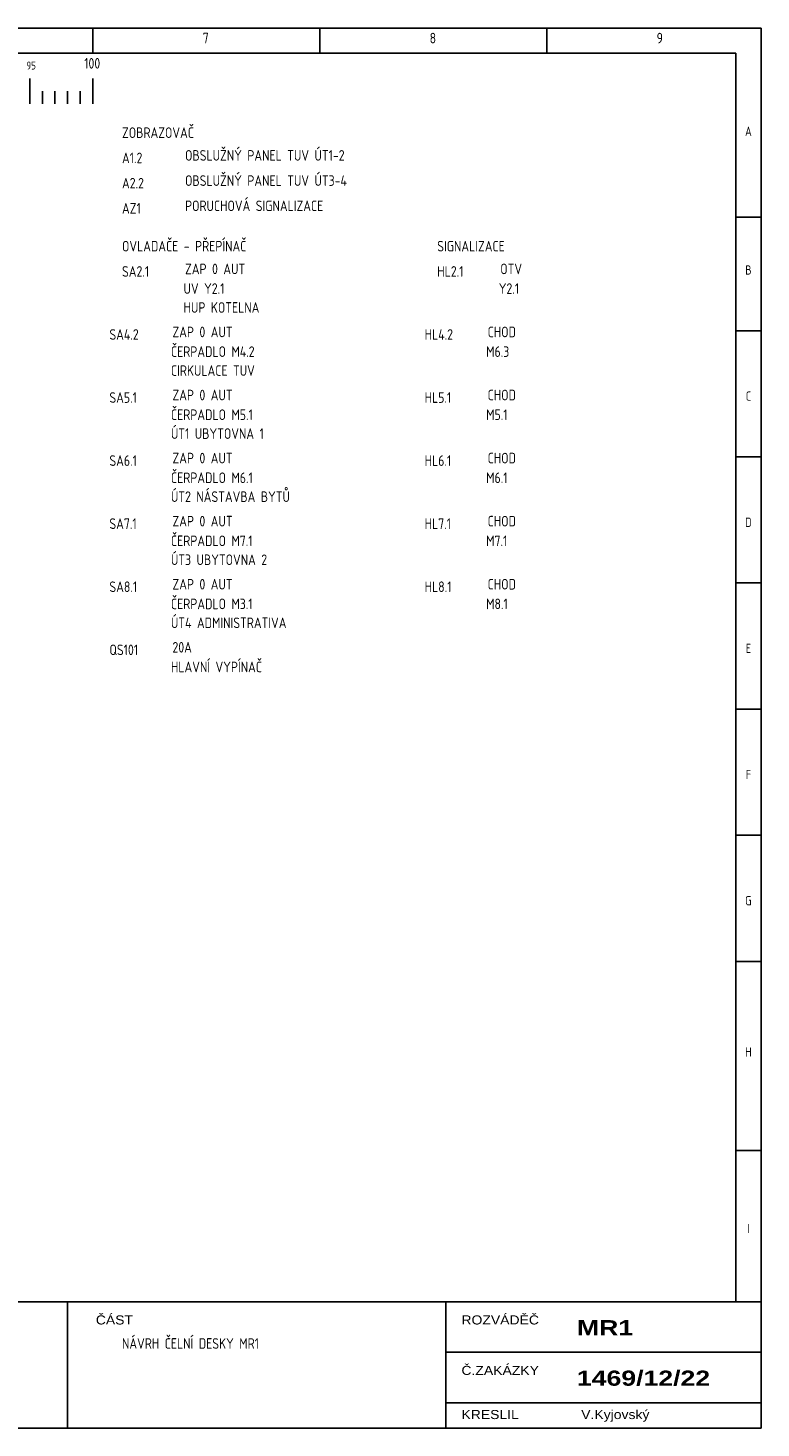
# Model space of a CAD drawing. Header units: millimetres. Extents: x 8 to 412, y 5 to 282.
# Tile 2 of 2: x 267 to 412, y 5 to 282. Entities that reach past the tile are written whole.
import ezdxf
from ezdxf.enums import TextEntityAlignment as Align

# ---------------------------------------------------------------- set-up
doc = ezdxf.new("R2010")
doc.units = ezdxf.units.MM
doc.linetypes.add('Caddy_Solid', pattern=[0])
doc.layers.add('Caddy_1', color=7, linetype='Caddy_Solid', lineweight=25)
doc.styles.add('Caddy_Arial', font='arial.ttf', dxfattribs={"width": 1.1})
doc.styles.add('Caddy_Arial Black', font='ariblk.ttf', dxfattribs={"width": 1.1})
doc.styles.add('Caddy_Vectorfont1p', font='isocp___.ttf', dxfattribs={"width": 0.9})

# ---------------------------------------------------------------- blocks, each defined once
blk = doc.blocks.new('9A66F100ED0D')
at = {"layer": 'Caddy_1', "color": 7, "linetype": 'Caddy_Solid', "lineweight": 25}
for p, q in [((7.5, 282.5), (412.5, 282.5)), ((280, 282.5), (280, 277.5)), ((325, 282.5), (325, 277.5)), ((370, 282.5), (370, 277.5)), ((412.5, 5), (412.5, 282.5)), ((12.5, 277.5), (407.5, 277.5)), ((407.5, 277.5), (407.5, 30)), ((407.5, 245), (412.5, 245)), ((407.5, 222.5), (412.5, 222.5)), ((412.5, 222.5), (407.5, 222.5)), ((411.5, 222.5), (410.5, 222.5)), ((412.5, 197.5), (407.5, 197.5)), ((407.5, 197.5), (412.5, 197.5)), ((412.5, 172.5), (407.5, 172.5)), ((407.5, 172.5), (412.5, 172.5)), ((412.5, 147.5), (407.5, 147.5)), ((407.5, 147.5), (412.5, 147.5)), ((412.5, 122.5), (407.5, 122.5)), ((407.5, 122.5), (412.5, 122.5)), ((407.5, 97.5), (412.5, 97.5)), ((412.5, 60), (407.5, 60)), ((7.5, 30), (412.5, 30)), ((275, 30), (275, 5)), ((350, 30), (350, 5)), ((350, 20), (412.5, 20)), ((350, 10), (412.5, 10)), ((7.5, 5), (412.5, 5))]:
    blk.add_line(p, q, dxfattribs=at)
at = {"layer": 'Caddy_1', "color": 7, "lineweight": 25}
for s, height, style, width, p in [('7', 2.1, 'Caddy_Vectorfont1p', 0.9, (301.8, 279.45)), ('8', 2.1, 'Caddy_Vectorfont1p', 0.9, (346.8, 279.45)), ('9', 2.1, 'Caddy_Vectorfont1p', 0.9, (391.8, 279.45)), ('ČÁST', 1.8, 'Caddy_Arial', 1.1, (280.6, 25.52)), ('ROZVÁDĚČ', 1.8, 'Caddy_Arial', 1.1, (353.1, 25.52)), ('MR1', 3, 'Caddy_Arial Black', 1.1, (376, 23.38)), ('NÁVRH ČELNÍ DESKY MR1', 2.1, 'Caddy_Vectorfont1p', 0.9, (285.8, 20.7)), ('Č.ZAKÁZKY', 1.8, 'Caddy_Arial', 1.1, (353.1, 15.52)), ('1469/12/22', 3, 'Caddy_Arial Black', 1.1, (376, 13.38)), ('KRESLIL', 1.8, 'Caddy_Arial', 1.1, (353.1, 6.77)), ('V.Kyjovský', 1.8, 'Caddy_Arial', 1.1, (376.85, 6.77))]:
    blk.add_text(s, height=height, dxfattribs=dict(at, style=style, width=width)).set_placement(p)
at = {"layer": 'Caddy_1', "color": 7, "lineweight": 25, "style": 'Caddy_Vectorfont1p', "width": 0.9}
for s, p in [('A', (410, 261.11)), ('B', (410, 233.61)), ('C', (410, 208.61)), ('D', (410, 183.61)), ('E', (410, 158.61)), ('F', (410, 133.61)), ('G', (410, 108.61)), ('H', (410, 78.61)), ('I', (410, 43.61))]:
    blk.add_text(s, height=1.84, dxfattribs=at).set_placement(p, align=Align.CENTER)
blk = doc.blocks.new('4E4F70D73DB7')
at = {"layer": 'Caddy_1', "color": 7, "linetype": 'Caddy_Solid', "lineweight": 25}
for p, q in [((30, 272.5), (30, 270)), ((42.5, 272.5), (42.5, 270)), ((55, 272.5), (55, 270)), ((67.5, 272.5), (67.5, 270)), ((80, 272.5), (80, 270)), ((92.5, 272.5), (92.5, 270)), ((105, 272.5), (105, 270)), ((117.5, 272.5), (117.5, 270)), ((130, 272.5), (130, 270)), ((142.5, 272.5), (142.5, 270)), ((155, 272.5), (155, 270)), ((167.5, 272.5), (167.5, 270)), ((180, 272.5), (180, 270)), ((192.5, 272.5), (192.5, 270)), ((205, 272.5), (205, 270)), ((217.5, 272.5), (217.5, 270)), ((230, 272.5), (230, 270)), ((242.5, 272.5), (242.5, 270)), ((255, 272.5), (255, 270)), ((267.5, 272.5), (267.5, 270)), ((280, 272.5), (280, 270)), ((30, 270), (30, 267.5)), ((32.5, 270), (32.5, 267.5)), ((35, 270), (35, 267.5)), ((37.5, 270), (37.5, 267.5)), ((40, 270), (40, 267.5)), ((42.5, 270), (42.5, 267.5)), ((45, 270), (45, 267.5)), ((47.5, 270), (47.5, 267.5)), ((50, 270), (50, 267.5)), ((52.5, 270), (52.5, 267.5)), ((55, 270), (55, 267.5)), ((57.5, 270), (57.5, 267.5)), ((60, 270), (60, 267.5)), ((62.5, 270), (62.5, 267.5)), ((65, 270), (65, 267.5)), ((67.5, 270), (67.5, 267.5)), ((70, 270), (70, 267.5)), ((72.5, 270), (72.5, 267.5)), ((75, 270), (75, 267.5)), ((77.5, 270), (77.5, 267.5)), ((80, 270), (80, 267.5)), ((82.5, 270), (82.5, 267.5)), ((85, 270), (85, 267.5)), ((87.5, 270), (87.5, 267.5)), ((90, 270), (90, 267.5)), ((92.5, 270), (92.5, 267.5)), ((95, 270), (95, 267.5)), ((97.5, 270), (97.5, 267.5)), ((100, 270), (100, 267.5)), ((102.5, 270), (102.5, 267.5)), ((105, 270), (105, 267.5)), ((107.5, 270), (107.5, 267.5)), ((110, 270), (110, 267.5)), ((112.5, 270), (112.5, 267.5)), ((115, 270), (115, 267.5)), ((117.5, 270), (117.5, 267.5)), ((120, 270), (120, 267.5)), ((122.5, 270), (122.5, 267.5)), ((125, 270), (125, 267.5)), ((127.5, 270), (127.5, 267.5)), ((130, 270), (130, 267.5)), ((132.5, 270), (132.5, 267.5)), ((135, 270), (135, 267.5)), ((137.5, 270), (137.5, 267.5)), ((140, 270), (140, 267.5)), ((142.5, 270), (142.5, 267.5)), ((145, 270), (145, 267.5)), ((147.5, 270), (147.5, 267.5)), ((150, 270), (150, 267.5)), ((152.5, 270), (152.5, 267.5)), ((155, 270), (155, 267.5)), ((157.5, 270), (157.5, 267.5)), ((160, 270), (160, 267.5)), ((162.5, 270), (162.5, 267.5)), ((165, 270), (165, 267.5)), ((167.5, 270), (167.5, 267.5)), ((170, 270), (170, 267.5)), ((172.5, 270), (172.5, 267.5)), ((175, 270), (175, 267.5)), ((177.5, 270), (177.5, 267.5)), ((180, 270), (180, 267.5)), ((182.5, 270), (182.5, 267.5)), ((185, 270), (185, 267.5)), ((187.5, 270), (187.5, 267.5)), ((190, 270), (190, 267.5)), ((192.5, 270), (192.5, 267.5)), ((195, 270), (195, 267.5)), ((197.5, 270), (197.5, 267.5)), ((200, 270), (200, 267.5)), ((202.5, 270), (202.5, 267.5)), ((205, 270), (205, 267.5)), ((207.5, 270), (207.5, 267.5)), ((210, 270), (210, 267.5)), ((212.5, 270), (212.5, 267.5)), ((215, 270), (215, 267.5)), ((217.5, 270), (217.5, 267.5)), ((220, 270), (220, 267.5)), ((222.5, 270), (222.5, 267.5)), ((225, 270), (225, 267.5)), ((227.5, 270), (227.5, 267.5)), ((230, 270), (230, 267.5)), ((232.5, 270), (232.5, 267.5)), ((235, 270), (235, 267.5)), ((237.5, 270), (237.5, 267.5)), ((240, 270), (240, 267.5)), ((242.5, 270), (242.5, 267.5)), ((245, 270), (245, 267.5)), ((247.5, 270), (247.5, 267.5)), ((250, 270), (250, 267.5)), ((252.5, 270), (252.5, 267.5)), ((255, 270), (255, 267.5)), ((257.5, 270), (257.5, 267.5)), ((260, 270), (260, 267.5)), ((262.5, 270), (262.5, 267.5)), ((265, 270), (265, 267.5)), ((267.5, 270), (267.5, 267.5)), ((270, 270), (270, 267.5)), ((272.5, 270), (272.5, 267.5)), ((275, 270), (275, 267.5)), ((277.5, 270), (277.5, 267.5)), ((280, 270), (280, 267.5))]:
    blk.add_line(p, q, dxfattribs=at)
at = {"layer": 'Caddy_1', "color": 7, "lineweight": 25, "style": 'Caddy_Vectorfont1p', "width": 0.9}
for s, height, p in [('0', 2.1, (29.55, 274.45)), ('5', 1.57, (41.85, 274.27)), ('10', 2.1, (54.55, 274.45)), ('15', 1.575, (66.85, 274.27)), ('20', 2.1, (78.3, 274.45)), ('25', 1.575, (91.85, 274.27)), ('30', 2.1, (103.3, 274.45)), ('35', 1.575, (116.85, 274.27)), ('40', 2.1, (128.3, 274.45)), ('45', 1.575, (141.85, 274.27)), ('50', 2.1, (154.55, 274.45)), ('55', 1.575, (166.85, 274.27)), ('60', 2.1, (178.3, 274.45)), ('65', 1.575, (191.85, 274.27)), ('70', 2.1, (203.3, 274.45)), ('75', 1.575, (216.85, 274.27)), ('80', 2.1, (228.3, 274.45)), ('85', 1.575, (241.85, 274.27)), ('90', 2.1, (253.3, 274.45)), ('95', 1.575, (266.85, 274.27)), ('100', 2.1, (278.3, 274.45))]:
    blk.add_text(s, height=height, dxfattribs=at).set_placement(p)
blk = doc.blocks.new('47DA46063526')
at = {"layer": 'Caddy_1', "color": 7, "lineweight": 25, "style": 'Caddy_Vectorfont1p', "width": 0.9}
for tag, p in [('$TAG160010', (285.8, 255.7)), ('$TAG160030', (298.3, 256.2))]:
    blk.add_attdef(tag, p, '', height=2.1, dxfattribs=at)
blk = doc.blocks.new('6A3AB3937A66')
at = {"layer": 'Caddy_1', "color": 7, "lineweight": 25, "style": 'Caddy_Vectorfont1p', "width": 0.9}
for tag, p in [('$TAG160010', (285.8, 250.7)), ('$TAG160030', (298.3, 251.2))]:
    blk.add_attdef(tag, p, '', height=2.1, dxfattribs=at)
blk = doc.blocks.new('993FCEDAE863')
at = {"layer": 'Caddy_1', "color": 7, "lineweight": 25, "style": 'Caddy_Vectorfont1p', "width": 0.9}
for tag, p in [('$TAG160030', (298.3, 233.7)), ('$TAG160010', (285.8, 233.2)), ('$TAG165200', (298, 229.8)), ('$TAG165205', (298, 226.05))]:
    blk.add_attdef(tag, p, '', height=2.1, dxfattribs=at)
blk = doc.blocks.new('07972293D8C5')
at = {"layer": 'Caddy_1', "color": 7, "lineweight": 25, "style": 'Caddy_Vectorfont1p', "width": 0.9}
for tag, p in [('$TAG160030', (360.8, 233.7)), ('$TAG160010', (348.3, 233.2)), ('$TAG165200', (360.5, 229.8))]:
    blk.add_attdef(tag, p, '', height=2.1, dxfattribs=at)
blk = doc.blocks.new('C6F27A7AD69E')
at = {"layer": 'Caddy_1', "color": 7, "lineweight": 25, "style": 'Caddy_Vectorfont1p', "width": 0.9}
for tag, p in [('$TAG160010', (285.8, 245.7)), ('$TAG160030', (298.3, 246.2))]:
    blk.add_attdef(tag, p, '', height=2.1, dxfattribs=at)
blk = doc.blocks.new('5A847AE8FCC4')
at = {"layer": 'Caddy_1', "color": 7, "lineweight": 25, "style": 'Caddy_Vectorfont1p', "width": 0.9}
for tag, p in [('$TAG160010', (283.3, 220.7)), ('$TAG160030', (295.8, 221.2)), ('$TAG165200', (295.5, 217.3)), ('$TAG165205', (295.5, 213.55))]:
    blk.add_attdef(tag, p, '', height=2.1, dxfattribs=at)
blk = doc.blocks.new('117DBE11E5B1')
at = {"layer": 'Caddy_1', "color": 7, "lineweight": 25, "style": 'Caddy_Vectorfont1p', "width": 0.9}
for tag, p in [('$TAG160010', (345.8, 220.7)), ('$TAG160030', (358.3, 221.2)), ('$TAG165200', (358, 217.3))]:
    blk.add_attdef(tag, p, '', height=2.1, dxfattribs=at)
blk = doc.blocks.new('788FE89B1C21')
at = {"layer": 'Caddy_1', "color": 7, "lineweight": 25, "style": 'Caddy_Vectorfont1p', "width": 0.9}
for tag, p in [('$TAG160030', (295.8, 208.7)), ('$TAG160010', (283.3, 208.2)), ('$TAG165200', (295.5, 204.8)), ('$TAG165205', (295.5, 201.05))]:
    blk.add_attdef(tag, p, '', height=2.1, dxfattribs=at)
blk = doc.blocks.new('D312B75A50DE')
at = {"layer": 'Caddy_1', "color": 7, "lineweight": 25, "style": 'Caddy_Vectorfont1p', "width": 0.9}
for tag, p in [('$TAG160030', (358.3, 208.7)), ('$TAG160010', (345.8, 208.2)), ('$TAG165200', (358, 204.8))]:
    blk.add_attdef(tag, p, '', height=2.1, dxfattribs=at)
blk = doc.blocks.new('724A0C9FD34E')
at = {"layer": 'Caddy_1', "color": 7, "lineweight": 25, "style": 'Caddy_Vectorfont1p', "width": 0.9}
for tag, p in [('$TAG160010', (283.3, 195.7)), ('$TAG160030', (295.8, 196.2)), ('$TAG165200', (295.5, 192.3)), ('$TAG165205', (295.5, 188.55))]:
    blk.add_attdef(tag, p, '', height=2.1, dxfattribs=at)
blk = doc.blocks.new('BC70C25BA9FC')
at = {"layer": 'Caddy_1', "color": 7, "lineweight": 25, "style": 'Caddy_Vectorfont1p', "width": 0.9}
for tag, p in [('$TAG160010', (345.8, 195.7)), ('$TAG160030', (358.3, 196.2)), ('$TAG165200', (358, 192.3))]:
    blk.add_attdef(tag, p, '', height=2.1, dxfattribs=at)
blk = doc.blocks.new('2B02E440C0FA')
at = {"layer": 'Caddy_1', "color": 7, "lineweight": 25, "style": 'Caddy_Vectorfont1p', "width": 0.9}
for tag, p in [('$TAG160030', (295.8, 183.7)), ('$TAG160010', (283.3, 183.2)), ('$TAG165200', (295.5, 179.8)), ('$TAG165205', (295.5, 176.05))]:
    blk.add_attdef(tag, p, '', height=2.1, dxfattribs=at)
blk = doc.blocks.new('53AE99977EB9')
at = {"layer": 'Caddy_1', "color": 7, "lineweight": 25, "style": 'Caddy_Vectorfont1p', "width": 0.9}
for tag, p in [('$TAG160030', (358.3, 183.7)), ('$TAG160010', (345.8, 183.2)), ('$TAG165200', (358, 179.8))]:
    blk.add_attdef(tag, p, '', height=2.1, dxfattribs=at)
blk = doc.blocks.new('DD673F9E8371')
at = {"layer": 'Caddy_1', "color": 7, "lineweight": 25, "style": 'Caddy_Vectorfont1p', "width": 0.9}
for tag, p in [('$TAG160010', (283.3, 170.7)), ('$TAG160030', (295.8, 171.2)), ('$TAG165200', (295.5, 167.3)), ('$TAG165205', (295.5, 163.55))]:
    blk.add_attdef(tag, p, '', height=2.1, dxfattribs=at)
blk = doc.blocks.new('5CE264B36331')
at = {"layer": 'Caddy_1', "color": 7, "lineweight": 25, "style": 'Caddy_Vectorfont1p', "width": 0.9}
for tag, p in [('$TAG160010', (345.8, 170.7)), ('$TAG160030', (358.3, 171.2)), ('$TAG165200', (358, 167.3))]:
    blk.add_attdef(tag, p, '', height=2.1, dxfattribs=at)
blk = doc.blocks.new('787CEB67A880')
at = {"layer": 'Caddy_1', "color": 7, "lineweight": 25, "style": 'Caddy_Vectorfont1p', "width": 0.9}
for tag, p in [('$TAG160030', (295.8, 158.7)), ('$TAG160010', (283.3, 158.2)), ('$TAG165200', (295.5, 154.8))]:
    blk.add_attdef(tag, p, '', height=2.1, dxfattribs=at)

msp = doc.modelspace()

# ---------------------------------------------------------------- block references
at = {"layer": 'Caddy_1'}
for name in ['9A66F100ED0D', '4E4F70D73DB7']:
    msp.add_blockref(name, (0, 0, 1), dxfattribs=at)
ref = msp.add_blockref('47DA46063526', (0, 0, 1), dxfattribs=at)
ref.add_attrib('$TAG160010', 'A1.2', (285.8, 255.7), dxfattribs={"color": 7, "lineweight": 25, "height": 2.1, "style": 'Caddy_Vectorfont1p', "width": 0.9})
ref.add_attrib('$TAG160030', 'OBSLUŽNÝ PANEL TUV ÚT1-2', (298.3, 256.2), dxfattribs={"color": 7, "lineweight": 25, "height": 2.1, "style": 'Caddy_Vectorfont1p', "width": 0.9})
ref = msp.add_blockref('6A3AB3937A66', (0, 0, 1), dxfattribs=at)
ref.add_attrib('$TAG160010', 'A2.2', (285.8, 250.7), dxfattribs={"color": 7, "lineweight": 25, "height": 2.1, "style": 'Caddy_Vectorfont1p', "width": 0.9})
ref.add_attrib('$TAG160030', 'OBSLUŽNÝ PANEL TUV ÚT3-4', (298.3, 251.2), dxfattribs={"color": 7, "lineweight": 25, "height": 2.1, "style": 'Caddy_Vectorfont1p', "width": 0.9})
ref = msp.add_blockref('C6F27A7AD69E', (0, 0, 1), dxfattribs=at)
ref.add_attrib('$TAG160010', 'AZ1', (285.8, 245.7), dxfattribs={"color": 7, "lineweight": 25, "height": 2.1, "style": 'Caddy_Vectorfont1p', "width": 0.9})
ref.add_attrib('$TAG160030', 'PORUCHOVÁ SIGNALIZACE', (298.3, 246.2), dxfattribs={"color": 7, "lineweight": 25, "height": 2.1, "style": 'Caddy_Vectorfont1p', "width": 0.9})
ref = msp.add_blockref('993FCEDAE863', (0, 0, 1), dxfattribs=at)
ref.add_attrib('$TAG160010', 'SA2.1', (285.8, 233.2), dxfattribs={"color": 7, "lineweight": 25, "height": 2.1, "style": 'Caddy_Vectorfont1p', "width": 0.9})
ref.add_attrib('$TAG160030', 'ZAP 0 AUT', (298.3, 233.7), dxfattribs={"color": 7, "lineweight": 25, "height": 2.1, "style": 'Caddy_Vectorfont1p', "width": 0.9})
ref.add_attrib('$TAG165200', 'UV Y2.1', (298, 229.8), dxfattribs={"color": 7, "lineweight": 25, "height": 2.1, "style": 'Caddy_Vectorfont1p', "width": 0.9})
ref.add_attrib('$TAG165205', 'HUP KOTELNA', (298, 226.05), dxfattribs={"color": 7, "lineweight": 25, "height": 2.1, "style": 'Caddy_Vectorfont1p', "width": 0.9})
ref = msp.add_blockref('07972293D8C5', (0, 0, 1), dxfattribs=at)
ref.add_attrib('$TAG160010', 'HL2.1', (348.3, 233.2), dxfattribs={"color": 7, "lineweight": 25, "height": 2.1, "style": 'Caddy_Vectorfont1p', "width": 0.9})
ref.add_attrib('$TAG160030', 'OTV', (360.8, 233.7), dxfattribs={"color": 7, "lineweight": 25, "height": 2.1, "style": 'Caddy_Vectorfont1p', "width": 0.9})
ref.add_attrib('$TAG165200', 'Y2.1', (360.5, 229.8), dxfattribs={"color": 7, "lineweight": 25, "height": 2.1, "style": 'Caddy_Vectorfont1p', "width": 0.9})
ref = msp.add_blockref('5A847AE8FCC4', (0, 0, 1), dxfattribs=at)
ref.add_attrib('$TAG160010', 'SA4.2', (283.3, 220.7), dxfattribs={"color": 7, "lineweight": 25, "height": 2.1, "style": 'Caddy_Vectorfont1p', "width": 0.9})
ref.add_attrib('$TAG160030', 'ZAP 0 AUT', (295.8, 221.2), dxfattribs={"color": 7, "lineweight": 25, "height": 2.1, "style": 'Caddy_Vectorfont1p', "width": 0.9})
ref.add_attrib('$TAG165200', 'ČERPADLO M4.2', (295.5, 217.3), dxfattribs={"color": 7, "lineweight": 25, "height": 2.1, "style": 'Caddy_Vectorfont1p', "width": 0.9})
ref.add_attrib('$TAG165205', 'CIRKULACE TUV', (295.5, 213.55), dxfattribs={"color": 7, "lineweight": 25, "height": 2.1, "style": 'Caddy_Vectorfont1p', "width": 0.9})
ref = msp.add_blockref('117DBE11E5B1', (0, 0, 1), dxfattribs=at)
ref.add_attrib('$TAG160010', 'HL4.2', (345.8, 220.7), dxfattribs={"color": 7, "lineweight": 25, "height": 2.1, "style": 'Caddy_Vectorfont1p', "width": 0.9})
ref.add_attrib('$TAG160030', 'CHOD', (358.3, 221.2), dxfattribs={"color": 7, "lineweight": 25, "height": 2.1, "style": 'Caddy_Vectorfont1p', "width": 0.9})
ref.add_attrib('$TAG165200', 'M6.3', (358, 217.3), dxfattribs={"color": 7, "lineweight": 25, "height": 2.1, "style": 'Caddy_Vectorfont1p', "width": 0.9})
ref = msp.add_blockref('788FE89B1C21', (0, 0, 1), dxfattribs=at)
ref.add_attrib('$TAG160010', 'SA5.1', (283.3, 208.2), dxfattribs={"color": 7, "lineweight": 25, "height": 2.1, "style": 'Caddy_Vectorfont1p', "width": 0.9})
ref.add_attrib('$TAG160030', 'ZAP 0 AUT', (295.8, 208.7), dxfattribs={"color": 7, "lineweight": 25, "height": 2.1, "style": 'Caddy_Vectorfont1p', "width": 0.9})
ref.add_attrib('$TAG165200', 'ČERPADLO M5.1', (295.5, 204.8), dxfattribs={"color": 7, "lineweight": 25, "height": 2.1, "style": 'Caddy_Vectorfont1p', "width": 0.9})
ref.add_attrib('$TAG165205', 'ÚT1 UBYTOVNA 1', (295.5, 201.05), dxfattribs={"color": 7, "lineweight": 25, "height": 2.1, "style": 'Caddy_Vectorfont1p', "width": 0.9})
ref = msp.add_blockref('D312B75A50DE', (0, 0, 1), dxfattribs=at)
ref.add_attrib('$TAG160010', 'HL5.1', (345.8, 208.2), dxfattribs={"color": 7, "lineweight": 25, "height": 2.1, "style": 'Caddy_Vectorfont1p', "width": 0.9})
ref.add_attrib('$TAG160030', 'CHOD', (358.3, 208.7), dxfattribs={"color": 7, "lineweight": 25, "height": 2.1, "style": 'Caddy_Vectorfont1p', "width": 0.9})
ref.add_attrib('$TAG165200', 'M5.1', (358, 204.8), dxfattribs={"color": 7, "lineweight": 25, "height": 2.1, "style": 'Caddy_Vectorfont1p', "width": 0.9})
ref = msp.add_blockref('724A0C9FD34E', (0, 0, 1), dxfattribs=at)
ref.add_attrib('$TAG160010', 'SA6.1', (283.3, 195.7), dxfattribs={"color": 7, "lineweight": 25, "height": 2.1, "style": 'Caddy_Vectorfont1p', "width": 0.9})
ref.add_attrib('$TAG160030', 'ZAP 0 AUT', (295.8, 196.2), dxfattribs={"color": 7, "lineweight": 25, "height": 2.1, "style": 'Caddy_Vectorfont1p', "width": 0.9})
ref.add_attrib('$TAG165200', 'ČERPADLO M6.1', (295.5, 192.3), dxfattribs={"color": 7, "lineweight": 25, "height": 2.1, "style": 'Caddy_Vectorfont1p', "width": 0.9})
ref.add_attrib('$TAG165205', 'ÚT2 NÁSTAVBA BYTŮ', (295.5, 188.55), dxfattribs={"color": 7, "lineweight": 25, "height": 2.1, "style": 'Caddy_Vectorfont1p', "width": 0.9})
ref = msp.add_blockref('BC70C25BA9FC', (0, 0, 1), dxfattribs=at)
ref.add_attrib('$TAG160010', 'HL6.1', (345.8, 195.7), dxfattribs={"color": 7, "lineweight": 25, "height": 2.1, "style": 'Caddy_Vectorfont1p', "width": 0.9})
ref.add_attrib('$TAG160030', 'CHOD', (358.3, 196.2), dxfattribs={"color": 7, "lineweight": 25, "height": 2.1, "style": 'Caddy_Vectorfont1p', "width": 0.9})
ref.add_attrib('$TAG165200', 'M6.1', (358, 192.3), dxfattribs={"color": 7, "lineweight": 25, "height": 2.1, "style": 'Caddy_Vectorfont1p', "width": 0.9})
ref = msp.add_blockref('2B02E440C0FA', (0, 0, 1), dxfattribs=at)
ref.add_attrib('$TAG160010', 'SA7.1', (283.3, 183.2), dxfattribs={"color": 7, "lineweight": 25, "height": 2.1, "style": 'Caddy_Vectorfont1p', "width": 0.9})
ref.add_attrib('$TAG160030', 'ZAP 0 AUT', (295.8, 183.7), dxfattribs={"color": 7, "lineweight": 25, "height": 2.1, "style": 'Caddy_Vectorfont1p', "width": 0.9})
ref.add_attrib('$TAG165200', 'ČERPADLO M7.1', (295.5, 179.8), dxfattribs={"color": 7, "lineweight": 25, "height": 2.1, "style": 'Caddy_Vectorfont1p', "width": 0.9})
ref.add_attrib('$TAG165205', 'ÚT3 UBYTOVNA 2', (295.5, 176.05), dxfattribs={"color": 7, "lineweight": 25, "height": 2.1, "style": 'Caddy_Vectorfont1p', "width": 0.9})
ref = msp.add_blockref('53AE99977EB9', (0, 0, 1), dxfattribs=at)
ref.add_attrib('$TAG160010', 'HL7.1', (345.8, 183.2), dxfattribs={"color": 7, "lineweight": 25, "height": 2.1, "style": 'Caddy_Vectorfont1p', "width": 0.9})
ref.add_attrib('$TAG160030', 'CHOD', (358.3, 183.7), dxfattribs={"color": 7, "lineweight": 25, "height": 2.1, "style": 'Caddy_Vectorfont1p', "width": 0.9})
ref.add_attrib('$TAG165200', 'M7.1', (358, 179.8), dxfattribs={"color": 7, "lineweight": 25, "height": 2.1, "style": 'Caddy_Vectorfont1p', "width": 0.9})
ref = msp.add_blockref('DD673F9E8371', (0, 0, 1), dxfattribs=at)
ref.add_attrib('$TAG160010', 'SA8.1', (283.3, 170.7), dxfattribs={"color": 7, "lineweight": 25, "height": 2.1, "style": 'Caddy_Vectorfont1p', "width": 0.9})
ref.add_attrib('$TAG160030', 'ZAP 0 AUT', (295.8, 171.2), dxfattribs={"color": 7, "lineweight": 25, "height": 2.1, "style": 'Caddy_Vectorfont1p', "width": 0.9})
ref.add_attrib('$TAG165200', 'ČERPADLO M3.1', (295.5, 167.3), dxfattribs={"color": 7, "lineweight": 25, "height": 2.1, "style": 'Caddy_Vectorfont1p', "width": 0.9})
ref.add_attrib('$TAG165205', 'ÚT4 ADMINISTRATIVA', (295.5, 163.55), dxfattribs={"color": 7, "lineweight": 25, "height": 2.1, "style": 'Caddy_Vectorfont1p', "width": 0.9})
ref = msp.add_blockref('5CE264B36331', (0, 0, 1), dxfattribs=at)
ref.add_attrib('$TAG160010', 'HL8.1', (345.8, 170.7), dxfattribs={"color": 7, "lineweight": 25, "height": 2.1, "style": 'Caddy_Vectorfont1p', "width": 0.9})
ref.add_attrib('$TAG160030', 'CHOD', (358.3, 171.2), dxfattribs={"color": 7, "lineweight": 25, "height": 2.1, "style": 'Caddy_Vectorfont1p', "width": 0.9})
ref.add_attrib('$TAG165200', 'M8.1', (358, 167.3), dxfattribs={"color": 7, "lineweight": 25, "height": 2.1, "style": 'Caddy_Vectorfont1p', "width": 0.9})
ref = msp.add_blockref('787CEB67A880', (0, 0, 1), dxfattribs=at)
ref.add_attrib('$TAG160010', 'QS101', (283.3, 158.2), dxfattribs={"color": 7, "lineweight": 25, "height": 2.1, "style": 'Caddy_Vectorfont1p', "width": 0.9})
ref.add_attrib('$TAG160030', '20A', (295.8, 158.7), dxfattribs={"color": 7, "lineweight": 25, "height": 2.1, "style": 'Caddy_Vectorfont1p', "width": 0.9})
ref.add_attrib('$TAG165200', 'HLAVNÍ VYPÍNAČ', (295.5, 154.8), dxfattribs={"color": 7, "lineweight": 25, "height": 2.1, "style": 'Caddy_Vectorfont1p', "width": 0.9})

# ---------------------------------------------------------------- texts
at = {"layer": 'Caddy_1', "color": 7, "lineweight": 30, "style": 'Caddy_Vectorfont1p', "width": 0.9}
for s, p in [('ZOBRAZOVAČ', (285.8, 260.7)), ('OVLADAČE - PŘEPÍNAČ', (285.8, 238.2)), ('SIGNALIZACE', (348.3, 238.2))]:
    msp.add_text(s, height=2.1, dxfattribs=at).set_placement(p)

doc.saveas('drawing.dxf')
